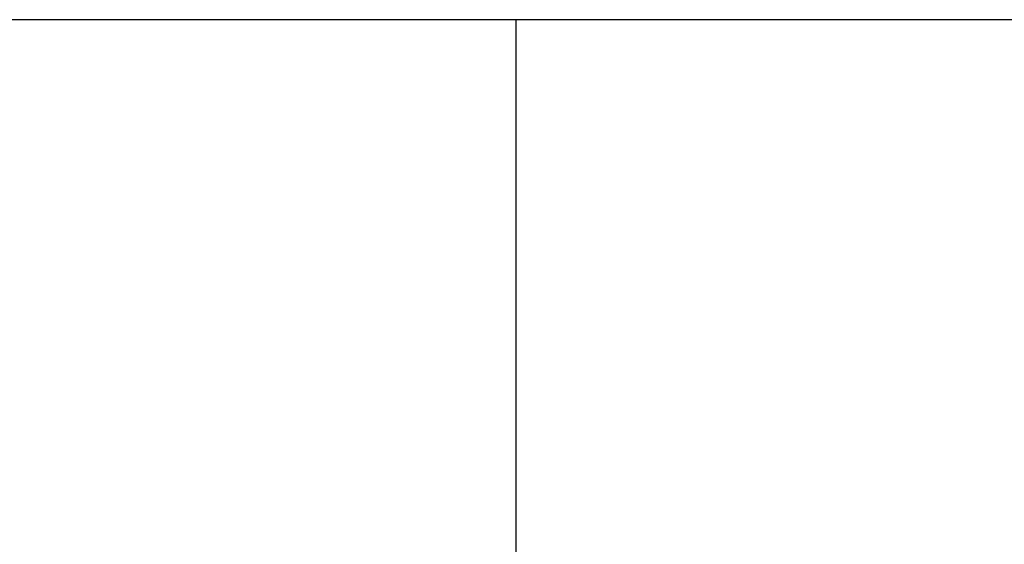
# Model space of a CAD drawing. Extents: x -264238 to -24649, y 31125 to 167795.
# Tile 49 of 256: x -190776 to -190769, y 72221 to 72225. Entities that reach past the tile are written whole.
import ezdxf

# ---------------------------------------------------------------- set-up
doc = ezdxf.new("R2010")
doc.units = 0
doc.header["$MEASUREMENT"] = 0
doc.linetypes.add('Krawędzie ukryte', pattern=[150, 100, -50])
doc.layers.add('Arch ściany nośne', color=7, linetype='Continuous')
for name, color, linetype, lineweight in [('Arch ściany nośne_Nr_Pióra__21', 7, 'Continuous', 9), ('Arch ściany nośne_Nr_Pióra__27', 7, 'Continuous', 30), ('INWENT.ŚCIANY_Nr_Pióra__1', 7, 'Continuous', 25), ('INWENT.ŚCIANY_Nr_Pióra__5', 7, 'Continuous', 13)]:
    doc.layers.add(name, color=color, linetype=linetype, lineweight=lineweight)

# ---------------------------------------------------------------- blocks, each defined once
blk = doc.blocks.new('Ściana_4', base_point=(-190772.3803, 71344.8516))
at = {"layer": 'Arch ściany nośne_Nr_Pióra__21', "linetype": 'Continuous'}
h = blk.add_hatch(dxfattribs=at)
h.set_pattern_fill('Common_Brick', color=256, style=0, pattern_type=2)
h.set_pattern_definition([(45, (0, 0), (-91.92388, 91.92388), [])])
h.paths.add_polyline_path([(-190772.3803, 71344.8516), (-190772.3803, 72224.8516), (-190952.3803, 72224.8516), (-190952.3803, 71344.8516)], flags=0)
at = {"layer": 'Arch ściany nośne_Nr_Pióra__27', "linetype": 'Continuous'}
for p, q in [((-190772.3803, 72224.8516), (-190952.3803, 72224.8516)), ((-190772.3803, 71344.8516), (-190772.3803, 72224.8516))]:
    blk.add_line(p, q, dxfattribs=at)

msp = doc.modelspace()

# ---------------------------------------------------------------- linework, layer by layer
at = {"layer": 'INWENT.ŚCIANY_Nr_Pióra__1', "linetype": 'Continuous'}
for p, q in [((-190772.3803, 72224.8516), (-191182.3803, 72224.8516)), ((-190482.3803, 72224.8516), (-190772.3803, 72224.8516))]:
    msp.add_line(p, q, dxfattribs=at)
at = {"layer": 'INWENT.ŚCIANY_Nr_Pióra__5', "linetype": 'Krawędzie ukryte'}
msp.add_line((-190772.3803, 71344.8516), (-190772.3803, 72224.8516), dxfattribs=at)

# ---------------------------------------------------------------- block references
at = {"layer": 'Arch ściany nośne'}
msp.add_blockref('Ściana_4', (-190772.3803, 71344.8516), dxfattribs=at)

doc.saveas('drawing.dxf')
